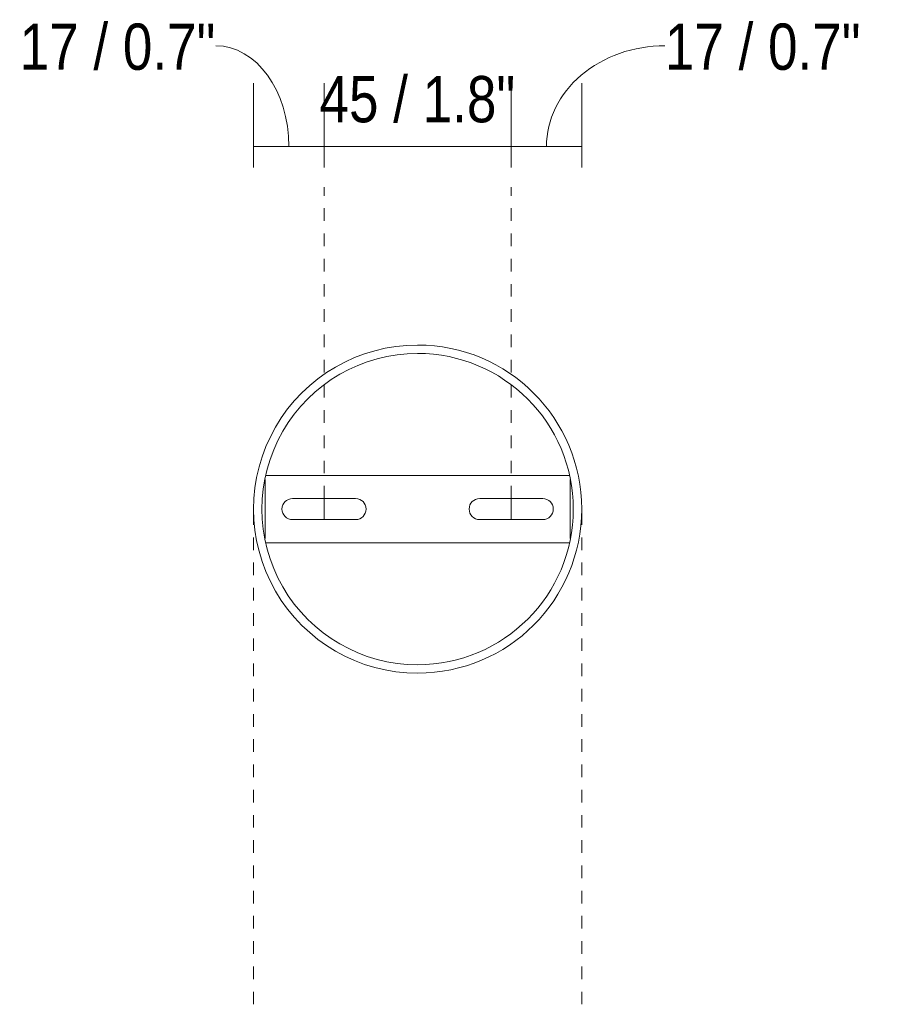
# Model space of a CAD drawing. Header units: millimetres. Extents: x 6395 to 7404, y 1444 to 6711.
# Tile 3 of 3: x 7194 to 7404, y 6477 to 6711. Entities that reach past the tile are written whole.
import ezdxf

# ---------------------------------------------------------------- set-up
doc = ezdxf.new("R2010")
doc.units = ezdxf.units.MM
doc.linetypes.add('Dash', pattern=[6, 3, -3])
doc.layers.add('A-ANNO-DIMS', color=7, linetype='Dash', lineweight=9, true_color=0xd2d2d2)
doc.layers.add('A-ANNO-DIMS-5', color=7, linetype='Continuous', lineweight=9)
doc.layers.add('E-LITE-EQPM', color=7, linetype='Continuous', lineweight=20)
doc.styles.add('Arial Narrow', font='ARIALN.TTF', dxfattribs={"height": 11})
doc.dimstyles.new('FARO_-_2_2mm_Arial_Narrow_mm_Inch_Left', dxfattribs={"dimscale": 304.8, "dimtxt": 11.257741, "dimasz": 0, "dimexe": 0.049213, "dimexo": 0.0625, "dimgap": 0.008202, "dimtad": 1, "dimdec": 0, "dimzin": 0, "dimdsep": 46, "dimtxsty": 'Arial Narrow', "dimblk1": 'NONE', "dimblk2": 'NONE', "dimsah": 1, "dimcen": 0.09, "dimadec": 0, "dimazin": 0, "dimtfac": 1, "dimtdec": 4, "dimtix": 1, "dimtmove": 0, "dimatfit": 3, "dimfxl": 0.016404, "dimfxlon": 1, "dimtvp": 1, "dimtolj": 1, "dimtzin": 0, "dimarcsym": 2})
doc.dimstyles.new('FARO_-_2_2mm_Arial_Narrow_mm_Inch_Left_1', dxfattribs={"dimscale": 304.8, "dimtxt": 11.257741, "dimasz": 0, "dimexe": 0.049213, "dimexo": 0.0625, "dimgap": 0.008202, "dimtad": 1, "dimdec": 0, "dimzin": 0, "dimdsep": 46, "dimtxsty": 'Arial Narrow', "dimblk1": 'NONE', "dimblk2": 'NONE', "dimsah": 1, "dimcen": 0.09, "dimadec": 0, "dimazin": 0, "dimtfac": 1, "dimtdec": 4, "dimtix": 1, "dimtmove": 1, "dimatfit": 3, "dimfxl": 0.016404, "dimfxlon": 1, "dimtvp": 1, "dimtolj": 1, "dimtzin": 0, "dimarcsym": 2})

# ---------------------------------------------------------------- blocks, each defined once
blk = doc.blocks.new('5020210202 - 5020210202 NESO Accessory kit pendant for driver-467733-Planta_PDF Fixing Holes')
at = {"layer": 'E-LITE-EQPM'}
for p, q in [((-8, 36.05), (-8, 34.72)), ((-7.01, 36.25), (7.01, 36.25)), ((8, 34.72), (8, 36.05)), ((-8, 34.72), (-8, 0)), ((8, 0), (8, 34.72)), ((-8, 0), (-8, -34.72)), ((8, -34.72), (8, 0)), ((-8, -34.72), (-8, -36.05)), ((8, -36.05), (8, -34.72)), ((7.01, -36.25), (-7.01, -36.25))]:
    blk.add_line(p, q, dxfattribs=at)
for radius, start, end in [(39, 360, 180), (37, 360, 180), (39, 180, 360), (37, 180, 360)]:
    blk.add_arc((0, 0), radius, start, end, dxfattribs=at)
blk = doc.blocks.new('DIMBLOCK5-Planta_PDF Fixing Holes')
at = {"layer": 'A-ANNO-DIMS-5', "color": 251, "true_color": 0x5b5b5b}
for p, q in [((7250.02, 6676.18), (7250.02, 6696.18)), ((7266.77, 6676.18), (7266.77, 6696.18)), ((7250.02, 6681.18), (7266.77, 6681.18)), ((7250.02, 6681.18), (7250.02, 6676.18)), ((7266.77, 6681.18), (7266.77, 6676.18))]:
    blk.add_line(p, q, dxfattribs=at)
blk.add_ellipse((7241.07, 6681.18), major_axis=(0, 23.91), ratio=0.724723, start_param=4.712389, end_param=6.283185, dxfattribs=at)
at = {"layer": 'A-ANNO-DIMS-5', "color": 0, "insert": (7194.43, 6710.38), "char_height": 11, "width": 55.9671, "attachment_point": 1, "line_spacing_factor": 0.974696, "style": 'Arial Narrow'}
blk.add_mtext('17 / 0.7"', dxfattribs=at)
blk = doc.blocks.new('_None')
blk = doc.blocks.new('DIMBLOCK6-Planta_PDF Fixing Holes')
at = {"layer": 'A-ANNO-DIMS-5', "color": 251, "true_color": 0x5b5b5b}
for p, q in [((7266.77, 6676.18), (7266.77, 6696.18)), ((7311.27, 6676.18), (7311.27, 6696.18)), ((7266.77, 6681.18), (7311.27, 6681.18)), ((7266.77, 6681.18), (7266.77, 6676.18)), ((7311.27, 6681.18), (7311.27, 6676.18))]:
    blk.add_line(p, q, dxfattribs=at)
at = {"layer": 'A-ANNO-DIMS-5', "color": 0, "insert": (7265.7, 6697.9), "char_height": 11, "width": 55.9671, "attachment_point": 1, "line_spacing_factor": 0.974696, "style": 'Arial Narrow'}
blk.add_mtext('45 / 1.8"', dxfattribs=at)
blk = doc.blocks.new('DIMBLOCK7-Planta_PDF Fixing Holes')
at = {"layer": 'A-ANNO-DIMS-5', "color": 251, "true_color": 0x5b5b5b}
for p, q in [((7311.27, 6676.18), (7311.27, 6696.18)), ((7328.02, 6676.18), (7328.02, 6696.18)), ((7311.27, 6681.18), (7328.02, 6681.18)), ((7311.27, 6681.18), (7311.27, 6676.18)), ((7328.02, 6681.18), (7328.02, 6676.18))]:
    blk.add_line(p, q, dxfattribs=at)
blk.add_ellipse((7347.79, 6681.18), major_axis=(28.14, 0), ratio=0.849814, start_param=1.570796, end_param=3.141593, dxfattribs=at)
at = {"layer": 'A-ANNO-DIMS-5', "color": 0, "insert": (7347.79, 6710.38), "char_height": 11, "width": 55.9671, "attachment_point": 1, "line_spacing_factor": 0.974696, "style": 'Arial Narrow'}
blk.add_mtext('17 / 0.7"', dxfattribs=at)

msp = doc.modelspace()

# ---------------------------------------------------------------- linework, layer by layer
at = {"layer": 'A-ANNO-DIMS'}
for p, q in [((7266.77, 6597.45), (7266.77, 6671.45)), ((7311.27, 6597.45), (7311.27, 6671.45)), ((7250.02, 6477.22), (7250.02, 6594.95)), ((7328.02, 6477.22), (7328.02, 6594.95))]:
    msp.add_line(p, q, dxfattribs=at)
at = {"layer": 'A-ANNO-DIMS', "color": 251, "linetype": 'Continuous', "true_color": 0x5b5b5b}
for p, q in [((7266.77, 6597.45), (7266.77, 6592.45)), ((7311.27, 6597.45), (7311.27, 6592.45))]:
    msp.add_line(p, q, dxfattribs=at)
at = {"layer": 'E-LITE-EQPM'}
for p, q in [((7274.27, 6597.45), (7259.27, 6597.45)), ((7318.77, 6597.45), (7303.77, 6597.45)), ((7259.27, 6592.45), (7274.27, 6592.45)), ((7303.77, 6592.45), (7318.77, 6592.45))]:
    msp.add_line(p, q, dxfattribs=at)
for centre, start, end in [((7259.27, 6594.95), 90, 270), ((7274.27, 6594.95), 270, 90), ((7303.77, 6594.95), 90, 270), ((7318.77, 6594.95), 270, 90)]:
    msp.add_arc(centre, 2.5, start, end, dxfattribs=at)

# ---------------------------------------------------------------- block references
at = {"layer": 'E-LITE-EQPM', "extrusion": (0, 0, -1), "rotation": 269.9999999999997}
msp.add_blockref('5020210202 - 5020210202 NESO Accessory kit pendant for driver-467733-Planta_PDF Fixing Holes', (-7289.02, 6594.95), dxfattribs=at)

# ---------------------------------------------------------------- dimensions: what is measured, and where the dimension line sits
at = {"layer": 'A-ANNO-DIMS', "color": 251, "linetype": 'Continuous', "true_color": 0x5b5b5b}
for base, p1, p2, picture, middle in [((7266.77, 6681.18), (7250.02, 6676.18), (7266.77, 6676.18), 'DIMBLOCK5-Planta_PDF Fixing Holes', (7222.41, 6703.04)), ((7328.02, 6681.18), (7311.27, 6676.18), (7328.02, 6676.18), 'DIMBLOCK7-Planta_PDF Fixing Holes', (7375.77, 6703.04))]:
    dim = msp.add_linear_dim(base=base, p1=p1, p2=p2, dimstyle='FARO_-_2_2mm_Arial_Narrow_mm_Inch_Left_1', override={"dimpost": '<>', "dimfxl": 16.75}, dxfattribs=at)
    dim.commit()
    dim.dimension.update_dxf_attribs({"geometry": picture, "text_midpoint": middle, "dimtype": 160})
dim = msp.add_linear_dim(base=(7311.27144994, 6681.18301235), p1=(7266.77144994, 6676.18301235), p2=(7311.27144994, 6676.18301235), dimstyle='FARO_-_2_2mm_Arial_Narrow_mm_Inch_Left', override={"dimpost": '<>', "dimfxl": 44.5}, dxfattribs=at)
dim.commit()
dim.dimension.update_dxf_attribs({"geometry": 'DIMBLOCK6-Planta_PDF Fixing Holes', "text_midpoint": (7289.02144994, 6690.80374909)})

doc.saveas('drawing.dxf')
